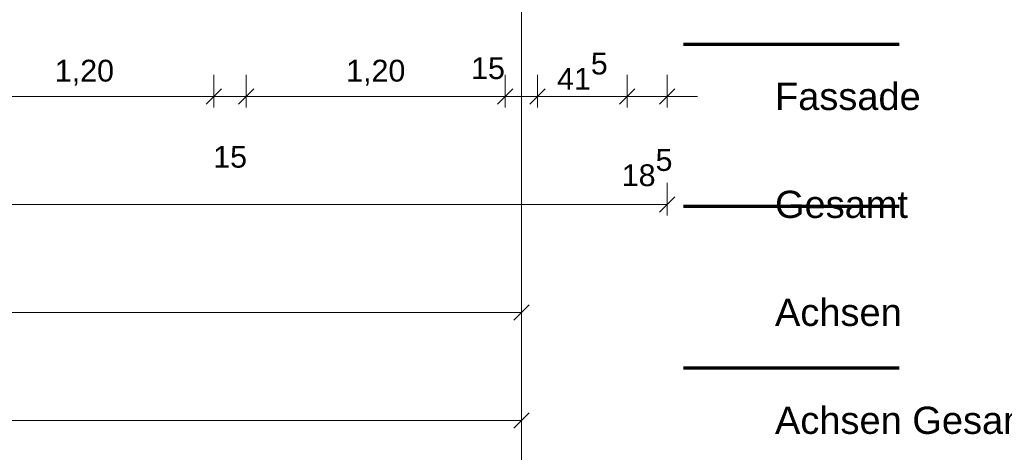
# Model space of a CAD drawing. Header units: metres. Extents: x -49 to 152, y -127 to 99.
# Tile 95 of 177: x -2.32 to 2.24, y -25.92 to -23.92. Entities that reach past the tile are written whole.
import ezdxf

# ---------------------------------------------------------------- set-up
doc = ezdxf.new("R2010")
doc.units = ezdxf.units.M
doc.header["$PDMODE"] = 1
doc.header["$PDSIZE"] = -2
doc.linetypes.add('Achsen 01', pattern=[5.291531, 3.175, -1.058062, 0.352704, -0.705764])
doc.linetypes.add('gestrichelt - 01', pattern=[2, 1, -1])
doc.layers.get('0').update_dxf_attribs({"lineweight": 25})
for name, color, linetype, lineweight in [('_GRU (2D)', 7, 'Continuous', 9), ('_Legende (2D)', 7, 'Continuous', 9), ('_OG 3 (2D)', 7, 'Continuous', 9), ('Bemaßung-Bemaßung', 7, 'Continuous', 9), ('Keine', 7, 'Continuous', 9)]:
    doc.layers.add(name, color=color, linetype=linetype, lineweight=lineweight)
doc.layers.add('AV1-Achsen', color=1, linetype='Achsen 01', lineweight=18, true_color=0xff0000)
doc.layers.get('0').freeze()
doc.styles.add('Arial', font='arial.ttf')
doc.dimstyles.new('COE 50', dxfattribs={"dimtxt": 100.872396, "dimasz": 0.001414, "dimexe": 0.001, "dimexo": 0.01, "dimgap": 0.001, "dimtad": 1, "dimdec": 3, "dimtxsty": 'Arial', "dimblk": 'VW_SLASH-3', "dimblk1": 'VW_SLASH-3', "dimblk2": 'VW_SLASH-3', "dimcen": 0, "dimadec": 3, "dimazin": 0, "dimtfac": 0.8, "dimtdec": 3, "dimtix": 1, "dimtmove": 0, "dimatfit": 0, "dimldrblk": 'VW_SLASH-2', "dimfxl": 0.002, "dimfxlon": 1, "dimfrac": 2, "dimtolj": 1, "dimarcsym": 0})

# ---------------------------------------------------------------- blocks, each defined once
blk = doc.blocks.new('VW_SLASH-3')
at = {"color": 0, "linetype": 'ByBlock', "lineweight": -2, "transparency": 16777216}
blk.add_line((0, 0), (-1, 0), dxfattribs=at)
at = {"color": 0, "linetype": 'Continuous', "lineweight": 15, "transparency": 16777216, "flags": 128}
blk.add_lwpolyline([(0.5, 0.5), (-0.5, -0.5)], dxfattribs=at)
blk = doc.blocks.new('*D445')
at = {"layer": 'Bemaßung-Bemaßung', "color": 0, "lineweight": -2}
for p, q in [((-39.15, -25.675), (-39.15, -25.825)), ((0, -25.675), (0, -25.825)), ((-0.0707, -25.775), (-39.0793, -25.775))]:
    blk.add_line(p, q, dxfattribs=at)
at = {"layer": 'Defpoints', "color": 0}
for p in [(-39.15, -21.6), (0, -21.6), (-39.15, -25.775)]:
    blk.add_point(p, dxfattribs=at)
at = {"layer": 'Bemaßung-Bemaßung', "color": 0, "lineweight": -2, "xscale": 0.070693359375, "yscale": 0.070693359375, "zscale": 0.070693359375, "rotation": 180}
blk.add_blockref('VW_SLASH-3', (-39.15, -25.775), dxfattribs=at)
at = {"layer": 'Bemaßung-Bemaßung', "color": 0, "lineweight": -2, "xscale": 0.070693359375, "yscale": 0.070693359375, "zscale": 0.070693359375}
blk.add_blockref('VW_SLASH-3', (0, -25.775), dxfattribs=at)
at = {"layer": 'Bemaßung-Bemaßung', "color": 0, "insert": (-19.575, -25.6341), "char_height": 0.15131, "attachment_point": 5, "style": 'Arial'}
blk.add_mtext('\\A1;39,15', dxfattribs=at)
blk = doc.blocks.new('VW_SLASH-2')
at = {"color": 0, "linetype": 'ByBlock', "lineweight": -2, "transparency": 16777216}
blk.add_line((0, 0), (-1, 0), dxfattribs=at)
at = {"color": 0, "linetype": 'Continuous', "lineweight": 15, "transparency": 16777216, "flags": 128}
blk.add_lwpolyline([(0.5, 0.5), (-0.5, -0.5)], dxfattribs=at)
blk = doc.blocks.new('*D452')
at = {"layer": 'Bemaßung-Bemaßung', "color": 0, "lineweight": -2}
for p, q in [((-5.4, -25.175), (-5.4, -25.325)), ((0, -25.175), (0, -25.325)), ((-0.0707, -25.275), (-5.3293, -25.275))]:
    blk.add_line(p, q, dxfattribs=at)
at = {"layer": 'Defpoints', "color": 0}
for p in [(-5.4, -21.6), (0, -21.6), (-5.4, -25.275)]:
    blk.add_point(p, dxfattribs=at)
at = {"layer": 'Bemaßung-Bemaßung', "color": 0, "lineweight": -2, "xscale": 0.070693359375, "yscale": 0.070693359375, "zscale": 0.070693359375, "rotation": 180}
blk.add_blockref('VW_SLASH-3', (-5.4, -25.275), dxfattribs=at)
at = {"layer": 'Bemaßung-Bemaßung', "color": 0, "lineweight": -2, "xscale": 0.070693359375, "yscale": 0.070693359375, "zscale": 0.070693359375}
blk.add_blockref('VW_SLASH-3', (0, -25.275), dxfattribs=at)
at = {"layer": 'Bemaßung-Bemaßung', "color": 0, "insert": (-2.7, -25.1644), "char_height": 0.10087, "attachment_point": 5, "style": 'Arial'}
blk.add_mtext('\\A1;5,40', dxfattribs=at)
blk = doc.blocks.new('*D453')
at = {"layer": 'Bemaßung-Bemaßung', "color": 0, "lineweight": -2}
for p, q in [((-39.825, -24.675), (-39.825, -24.825)), ((0.675, -24.675), (0.675, -24.825)), ((0.6043, -24.775), (-39.7543, -24.775))]:
    blk.add_line(p, q, dxfattribs=at)
at = {"layer": 'Defpoints', "color": 0}
for p in [(-39.825, -22.275), (0.675, -22.275), (-39.825, -24.775)]:
    blk.add_point(p, dxfattribs=at)
at = {"layer": 'Bemaßung-Bemaßung', "color": 0, "lineweight": -2, "xscale": 0.070693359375, "yscale": 0.070693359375, "zscale": 0.070693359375, "rotation": 180}
blk.add_blockref('VW_SLASH-3', (-39.825, -24.775), dxfattribs=at)
at = {"layer": 'Bemaßung-Bemaßung', "color": 0, "lineweight": -2, "xscale": 0.070693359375, "yscale": 0.070693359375, "zscale": 0.070693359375}
blk.add_blockref('VW_SLASH-3', (0.675, -24.775), dxfattribs=at)
at = {"layer": 'Bemaßung-Bemaßung', "color": 0, "insert": (-19.575, -24.6644), "char_height": 0.10087, "attachment_point": 5, "style": 'Arial'}
blk.add_mtext('\\A1;40,50', dxfattribs=at)
blk = doc.blocks.new('*D454')
at = {"layer": 'Bemaßung-Bemaßung', "color": 0, "linetype": 'Continuous', "lineweight": -2}
for p, q in [((0.49, -24.175), (0.49, -24.325)), ((0.675, -24.175), (0.675, -24.325)), ((0.4193, -24.275), (0.3486, -24.275)), ((0.49, -24.275), (0.675, -24.275)), ((0.7457, -24.275), (0.8164, -24.275))]:
    blk.add_line(p, q, dxfattribs=at)
at = {"layer": 'Defpoints', "color": 0}
for p in [(0.49, -21.675), (0.675, -21.675), (0.675, -24.275)]:
    blk.add_point(p, dxfattribs=at)
at = {"layer": 'Bemaßung-Bemaßung', "color": 0, "lineweight": -2, "xscale": 0.070693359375, "yscale": 0.070693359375, "zscale": 0.070693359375}
blk.add_blockref('VW_SLASH-3', (0.49, -24.275), dxfattribs=at)
at = {"layer": 'Bemaßung-Bemaßung', "color": 0, "lineweight": -2, "xscale": 0.070693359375, "yscale": 0.070693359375, "zscale": 0.070693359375, "rotation": 180}
blk.add_blockref('VW_SLASH-3', (0.675, -24.275), dxfattribs=at)
at = {"layer": 'Bemaßung-Bemaßung', "color": 0, "insert": (0.5825, -24.6048), "char_height": 0.100872, "attachment_point": 5, "style": 'Arial'}
blk.add_mtext('\\A1;18\\S5^ ;', dxfattribs=at)
blk = doc.blocks.new('*D455')
at = {"layer": 'Bemaßung-Bemaßung', "color": 0, "linetype": 'Continuous', "lineweight": -2}
for p, q in [((0.075, -24.175), (0.075, -24.325)), ((0.49, -24.175), (0.49, -24.325)), ((0.1457, -24.275), (0.4193, -24.275))]:
    blk.add_line(p, q, dxfattribs=at)
at = {"layer": 'Defpoints', "color": 0}
for p in [(0.49, -21.675), (0.075, -22.275), (0.49, -24.275)]:
    blk.add_point(p, dxfattribs=at)
at = {"layer": 'Bemaßung-Bemaßung', "color": 0, "lineweight": -2, "xscale": 0.070693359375, "yscale": 0.070693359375, "zscale": 0.070693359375, "rotation": 180}
blk.add_blockref('VW_SLASH-3', (0.075, -24.275), dxfattribs=at)
at = {"layer": 'Bemaßung-Bemaßung', "color": 0, "lineweight": -2, "xscale": 0.070693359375, "yscale": 0.070693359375, "zscale": 0.070693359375}
blk.add_blockref('VW_SLASH-3', (0.49, -24.275), dxfattribs=at)
at = {"layer": 'Bemaßung-Bemaßung', "color": 0, "insert": (0.2825, -24.1576), "char_height": 0.100872, "attachment_point": 5, "style": 'Arial'}
blk.add_mtext('\\A1;41\\S5^ ;', dxfattribs=at)
blk = doc.blocks.new('*D456')
at = {"layer": 'Bemaßung-Bemaßung', "color": 0, "linetype": 'Continuous', "lineweight": -2}
for p, q in [((-0.075, -24.175), (-0.075, -24.325)), ((0.075, -24.175), (0.075, -24.325)), ((-0.1457, -24.275), (-0.2164, -24.275)), ((-0.075, -24.275), (0.075, -24.275)), ((0.1457, -24.275), (0.2164, -24.275))]:
    blk.add_line(p, q, dxfattribs=at)
at = {"layer": 'Defpoints', "color": 0}
for p in [(-0.075, -22.275), (0.075, -22.275), (0.075, -24.275)]:
    blk.add_point(p, dxfattribs=at)
at = {"layer": 'Bemaßung-Bemaßung', "color": 0, "lineweight": -2, "xscale": 0.070693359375, "yscale": 0.070693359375, "zscale": 0.070693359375}
blk.add_blockref('VW_SLASH-3', (-0.075, -24.275), dxfattribs=at)
at = {"layer": 'Bemaßung-Bemaßung', "color": 0, "lineweight": -2, "xscale": 0.070693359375, "yscale": 0.070693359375, "zscale": 0.070693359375, "rotation": 180}
blk.add_blockref('VW_SLASH-3', (0.075, -24.275), dxfattribs=at)
at = {"layer": 'Bemaßung-Bemaßung', "color": 0, "insert": (-0.1549, -24.144), "char_height": 0.10087, "attachment_point": 5, "style": 'Arial'}
blk.add_mtext('\\A1;15', dxfattribs=at)
blk = doc.blocks.new('*D457')
at = {"layer": 'Bemaßung-Bemaßung', "color": 0, "linetype": 'Continuous', "lineweight": -2}
for p, q in [((-1.275, -24.175), (-1.275, -24.325)), ((-0.075, -24.175), (-0.075, -24.325)), ((-1.2043, -24.275), (-0.1457, -24.275))]:
    blk.add_line(p, q, dxfattribs=at)
at = {"layer": 'Defpoints', "color": 0}
for p in [(-1.275, -22.275), (-0.075, -22.275), (-0.075, -24.275)]:
    blk.add_point(p, dxfattribs=at)
at = {"layer": 'Bemaßung-Bemaßung', "color": 0, "lineweight": -2, "xscale": 0.070693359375, "yscale": 0.070693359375, "zscale": 0.070693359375, "rotation": 180}
blk.add_blockref('VW_SLASH-3', (-1.275, -24.275), dxfattribs=at)
at = {"layer": 'Bemaßung-Bemaßung', "color": 0, "lineweight": -2, "xscale": 0.070693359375, "yscale": 0.070693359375, "zscale": 0.070693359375}
blk.add_blockref('VW_SLASH-3', (-0.075, -24.275), dxfattribs=at)
at = {"layer": 'Bemaßung-Bemaßung', "color": 0, "insert": (-0.675, -24.1644), "char_height": 0.10087, "attachment_point": 5, "style": 'Arial'}
blk.add_mtext('\\A1;1,20', dxfattribs=at)
blk = doc.blocks.new('*D458')
at = {"layer": 'Bemaßung-Bemaßung', "color": 0, "linetype": 'Continuous', "lineweight": -2}
for p, q in [((-1.425, -24.175), (-1.425, -24.325)), ((-1.275, -24.175), (-1.275, -24.325)), ((-1.4957, -24.275), (-1.5664, -24.275)), ((-1.425, -24.275), (-1.275, -24.275)), ((-1.2043, -24.275), (-1.1336, -24.275))]:
    blk.add_line(p, q, dxfattribs=at)
at = {"layer": 'Defpoints', "color": 0}
for p in [(-1.425, -22.275), (-1.275, -22.275), (-1.275, -24.275)]:
    blk.add_point(p, dxfattribs=at)
at = {"layer": 'Bemaßung-Bemaßung', "color": 0, "lineweight": -2, "xscale": 0.070693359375, "yscale": 0.070693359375, "zscale": 0.070693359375}
blk.add_blockref('VW_SLASH-3', (-1.425, -24.275), dxfattribs=at)
at = {"layer": 'Bemaßung-Bemaßung', "color": 0, "lineweight": -2, "xscale": 0.070693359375, "yscale": 0.070693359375, "zscale": 0.070693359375, "rotation": 180}
blk.add_blockref('VW_SLASH-3', (-1.275, -24.275), dxfattribs=at)
at = {"layer": 'Bemaßung-Bemaßung', "color": 0, "insert": (-1.35, -24.5545), "char_height": 0.10087, "attachment_point": 5, "style": 'Arial'}
blk.add_mtext('\\A1;15', dxfattribs=at)
blk = doc.blocks.new('*D459')
at = {"layer": 'Bemaßung-Bemaßung', "color": 0, "linetype": 'Continuous', "lineweight": -2}
for p, q in [((-2.625, -24.175), (-2.625, -24.325)), ((-1.425, -24.175), (-1.425, -24.325)), ((-2.5543, -24.275), (-1.4957, -24.275))]:
    blk.add_line(p, q, dxfattribs=at)
at = {"layer": 'Defpoints', "color": 0}
for p in [(-2.625, -22.275), (-1.425, -22.275), (-1.425, -24.275)]:
    blk.add_point(p, dxfattribs=at)
at = {"layer": 'Bemaßung-Bemaßung', "color": 0, "lineweight": -2, "xscale": 0.070693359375, "yscale": 0.070693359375, "zscale": 0.070693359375, "rotation": 180}
blk.add_blockref('VW_SLASH-3', (-2.625, -24.275), dxfattribs=at)
at = {"layer": 'Bemaßung-Bemaßung', "color": 0, "lineweight": -2, "xscale": 0.070693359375, "yscale": 0.070693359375, "zscale": 0.070693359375}
blk.add_blockref('VW_SLASH-3', (-1.425, -24.275), dxfattribs=at)
at = {"layer": 'Bemaßung-Bemaßung', "color": 0, "insert": (-2.025, -24.1644), "char_height": 0.10087, "attachment_point": 5, "style": 'Arial'}
blk.add_mtext('\\A1;1,20', dxfattribs=at)
blk = doc.blocks.new('Legende (2D)')
at = {"layer": 'Keine', "color": 220, "linetype": 'gestrichelt - 01', "lineweight": 70, "true_color": 0xff00bc, "transparency": 33554687}
blk.add_line((1.7504, -24.0333), (0.5004, -24.0333), dxfattribs=at)
at = {"layer": 'Keine', "color": 2, "linetype": 'gestrichelt - 01', "lineweight": 70, "true_color": 0xdfff00, "transparency": 33554687}
blk.add_line((1.7504, -24.7833), (0.5004, -24.7833), dxfattribs=at)
at = {"layer": 'Keine', "color": 1, "linetype": 'gestrichelt - 01', "lineweight": 70, "true_color": 0xff0000, "transparency": 33554687}
blk.add_line((1.7504, -25.5333), (0.5004, -25.5333), dxfattribs=at)
blk = doc.blocks.new('Group-871')
at = {"layer": 'AV1-Achsen'}
blk.add_line((0, -26.5), (0, 4.9), dxfattribs=at)
blk = doc.blocks.new('GRU (2D)')
at = {"layer": 'AV1-Achsen', "color": 7}
blk.add_blockref('Group-871', (0, 0), dxfattribs=at)
blk = doc.blocks.new('OG 3 (2D)')
at = {"layer": 'Bemaßung-Bemaßung', "char_height": 0.12609, "attachment_point": 4, "line_spacing_factor": 0.969122, "style": 'Arial'}
for s, insert in [('Fassade', (1.175, -24.275)), ('Gesamt', (1.175, -24.775))]:
    blk.add_mtext(s, dxfattribs=dict(at, insert=insert))
at = {"layer": 'Bemaßung-Bemaßung', "color": 1, "char_height": 0.12609, "attachment_point": 4, "line_spacing_factor": 0.969122, "style": 'Arial'}
for s, insert in [('Achsen', (1.175, -25.275)), ('Achsen Gesamt', (1.175, -25.775))]:
    blk.add_mtext(s, dxfattribs=dict(at, insert=insert))
at = {"layer": 'Bemaßung-Bemaßung', "color": 1}
for base, p2, text, override, picture, middle in [((-39.15, -25.775), (-39.15, -21.6), '39,15', {"dimtxt": 0.151309, "dimasz": 0.070693, "dimexe": 0.05, "dimgap": 0.05, "dimpost": '<>', "dimtxsty": 'Arial', "dimtmove": 2, "dimfxl": 0.1}, '*D445', (-19.575, -25.6341)), ((-5.4, -25.275), (-5.4, -21.6), '5,40', {"dimtxt": 0.100872, "dimasz": 0.070693, "dimexe": 0.05, "dimgap": 0.05, "dimpost": '<>', "dimtxsty": 'Arial', "dimtmove": 2, "dimfxl": 0.1}, '*D452', (-2.7, -25.1644))]:
    dim = blk.add_linear_dim(base=base, p1=(0, -21.6), p2=p2, text=text, dimstyle='COE 50', override=override, dxfattribs=at)
    dim.commit()
    dim.dimension.update_dxf_attribs({"geometry": picture, "text_midpoint": middle})
at = {"layer": 'Bemaßung-Bemaßung', "linetype": 'Continuous'}
for base, p1, p2, text, override, picture, middle in [((0.49, -24.275), (0.075, -22.275), (0.49, -21.675), '41\\S5^ ;', {"dimtxt": 0.100872, "dimasz": 0.070693, "dimexe": 0.05, "dimgap": 0.05, "dimpost": '<>', "dimtxsty": 'Arial', "dimtmove": 2, "dimfxl": 0.1}, '*D455', (0.2825, -24.1576)), ((0.675, -24.275), (0.49, -21.675), (0.675, -21.675), '18\\S5^ ;', {"dimtxt": 0.100872, "dimasz": 0.070693, "dimexe": 0.05, "dimgap": 0.05, "dimpost": '<>', "dimtxsty": 'Arial', "dimtix": 0, "dimtmove": 2, "dimfxl": 0.1}, '*D454', (0.5825, -24.6048)), ((-1.425, -24.275), (-2.625, -22.275), (-1.425, -22.275), '1,20', {"dimtxt": 0.100872, "dimasz": 0.070693, "dimexe": 0.05, "dimgap": 0.05, "dimpost": '<>', "dimtxsty": 'Arial', "dimtmove": 2, "dimfxl": 0.1}, '*D459', (-2.025, -24.1644)), ((-1.275, -24.275), (-1.425, -22.275), (-1.275, -22.275), '15', {"dimtxt": 0.100872, "dimasz": 0.070693, "dimexe": 0.05, "dimgap": 0.05, "dimpost": '<>', "dimtxsty": 'Arial', "dimtix": 0, "dimtmove": 2, "dimfxl": 0.1}, '*D458', (-1.35, -24.5545)), ((-0.075, -24.275), (-1.275, -22.275), (-0.075, -22.275), '1,20', {"dimtxt": 0.100872, "dimasz": 0.070693, "dimexe": 0.05, "dimgap": 0.05, "dimpost": '<>', "dimtxsty": 'Arial', "dimtmove": 2, "dimfxl": 0.1}, '*D457', (-0.675, -24.1644))]:
    dim = blk.add_linear_dim(base=base, p1=p1, p2=p2, text=text, dimstyle='COE 50', override=override, dxfattribs=at)
    dim.commit()
    dim.dimension.update_dxf_attribs({"geometry": picture, "text_midpoint": middle})
at = {"layer": 'Bemaßung-Bemaßung'}
dim = blk.add_linear_dim(base=(-39.825, -24.775), p1=(0.675, -22.275), p2=(-39.825, -22.275), text='40,50', dimstyle='COE 50', override={"dimtxt": 0.100872, "dimasz": 0.070693, "dimexe": 0.05, "dimgap": 0.05, "dimpost": '<>', "dimtxsty": 'Arial', "dimtmove": 2, "dimfxl": 0.1}, dxfattribs=at)
dim.commit()
dim.dimension.update_dxf_attribs({"geometry": '*D453', "text_midpoint": (-19.575, -24.6644)})
at = {"layer": 'Bemaßung-Bemaßung', "linetype": 'Continuous'}
dim = blk.add_linear_dim(base=(0.075, -24.275), p1=(-0.075, -22.275), p2=(0.075, -22.275), text='15', dimstyle='COE 50', override={"dimtxt": 0.100872, "dimasz": 0.070693, "dimexe": 0.05, "dimgap": 0.05, "dimpost": '<>', "dimtxsty": 'Arial', "dimtix": 0, "dimtmove": 2, "dimfxl": 0.1}, dxfattribs=at)
dim.commit()
dim.dimension.update_dxf_attribs({"geometry": '*D456', "text_midpoint": (-0.1549, -24.144), "dimtype": 160})

msp = doc.modelspace()

# ---------------------------------------------------------------- block references
at = {"layer": '_OG 3 (2D)'}
msp.add_blockref('OG 3 (2D)', (0, 0), dxfattribs=at)

# ---------------------------------------------------------------- next in the draw order: block references
at = {"layer": '_Legende (2D)'}
msp.add_blockref('Legende (2D)', (0, 0), dxfattribs=at)

# ---------------------------------------------------------------- next in the draw order: block references
at = {"layer": '_GRU (2D)'}
msp.add_blockref('GRU (2D)', (0, 0), dxfattribs=at)

doc.saveas('drawing.dxf')
